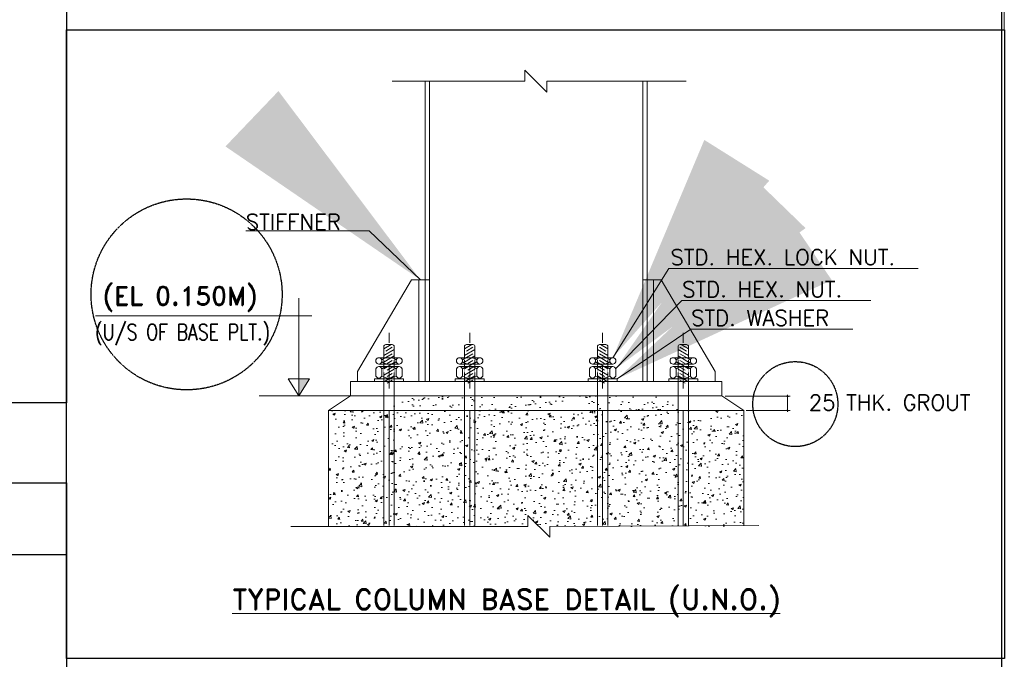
# Model space of a CAD drawing. Header units: millimetres. Extents: x -804366 to 4527364891, y -628569 to 3808979188.
# Tile 6 of 13: x -12414 to -11319, y 34380 to 35091. Entities that reach past the tile are written whole.
import ezdxf
from ezdxf.enums import TextEntityAlignment as Align

# ---------------------------------------------------------------- set-up
doc = ezdxf.new("R2010")
doc.units = ezdxf.units.MM
doc.header["$MEASUREMENT"] = 0
for name, pattern in [('CENTER', [5.08, 3.175, -0.635, 0.635, -0.635]), ('CENTER2', [1.125, 0.75, -0.125, 0.125, -0.125]), ('CONTIN', [0, 0, 0]), ('HIDDEN', [9.525, 6.35, -3.175])]:
    doc.linetypes.add(name, pattern=pattern)
doc.layers.get('0').update_dxf_attribs({"linetype": 'CONTIN'})
doc.layers.get('Defpoints').update_dxf_attribs({"linetype": 'CONTINUOUS'})
for name, color, linetype, lineweight in [('BOLTS', 12, 'CONTINUOUS', 13), ('H.TEXT', 1, 'CONTINUOUS', 13), ('MAIN', 7, 'CONTINUOUS', 13), ('TITLE', 1, 'CONTINUOUS', 13), ('TXT', 4, 'CONTIN', 13), ('WORK', 30, 'CENTER', 13)]:
    doc.layers.add(name, color=color, linetype=linetype, lineweight=lineweight)
doc.layers.add('DIM', color=8, linetype='CONTINUOUS')
doc.layers.add('Text', color=4, linetype='CONTINUOUS')
doc.styles.add('ROMAND', font='romand.shx')
doc.styles.add('ROMANS', font='ROMANS')
doc.dimstyles.new('Copy of DIM-1000', dxfattribs={"dimscale": 96.15, "dimtxt": 0.13, "dimasz": 0.03, "dimexe": 0.05, "dimexo": 0.05, "dimgap": 0.05, "dimtad": 1, "dimdec": 0, "dimzin": 0, "dimdsep": 46, "dimtxsty": 'ROMANS', "dimblk1": 'OBLIQUE', "dimblk2": 'OBLIQUE', "dimsah": 1, "dimcen": 0.09, "dimdle": 0.03, "dimclrd": 251, "dimclre": 251, "dimclrt": 4, "dimadec": 0, "dimazin": 0, "dimtfac": 1, "dimtdec": 0, "dimtmove": 0, "dimatfit": 3, "dimfxl": 1, "dimtolj": 1, "dimtzin": 0, "dimlwd": 5, "dimlwe": 5, "dimarcsym": 0})
doc.dimstyles.new('DIM-150', dxfattribs={"dimscale": 225, "dimtxt": 2, "dimasz": 2, "dimexe": 1, "dimexo": 2, "dimgap": 1, "dimtad": 1, "dimdec": 0, "dimlfac": 0.066667, "dimzin": 0, "dimdsep": 46, "dimtxsty": 'ROMANS', "dimblk1": 'OBLIQUE', "dimblk2": 'OBLIQUE', "dimsah": 1, "dimcen": 0.09, "dimdle": 1, "dimclrd": 251, "dimclre": 251, "dimclrt": 4, "dimadec": 0, "dimazin": 0, "dimtfac": 1, "dimtdec": 0, "dimtmove": 0, "dimatfit": 3, "dimfxl": 1, "dimtolj": 1, "dimtzin": 0, "dimlwd": 5, "dimlwe": 5, "dimarcsym": 0})

# ---------------------------------------------------------------- blocks, each defined once
blk = doc.blocks.new('_OBLIQUE')
at = {"color": 0, "linetype": 'ByBlock'}
blk.add_line((-0.5, -0.5), (0.5, 0.5), dxfattribs=at)
blk = doc.blocks.new('A$C17650F95')
at = {"color": 4, "lineweight": 13}
for p, q in [((-147, -446), (62, -326)), ((-147, -629), (147, -460)), ((-92, -506), (92, -400)), ((-147, -813), (147, -643)), ((-92, -689), (92, -583)), ((-53, -850), (92, -767)), ((-147, -996), (147, -827)), ((-147, -1179), (147, -1010)), ((-53, -1033), (92, -950)), ((-147, -1362), (147, -1193)), ((-53, -1217), (92, -1133)), ((-53, -1400), (92, -1316))]:
    blk.add_line(p, q, dxfattribs=at)
at = {"lineweight": 13}
for p, q in [((-147, -384), (-147, -691)), ((147, -384), (147, -691)), ((147, -1154), (147, -1440)), ((147, -1154), (147, -1440)), ((147, -1154), (147, -1440)), ((147, -1154), (147, -1440))]:
    blk.add_line(p, q, dxfattribs=at)
at = {"color": 7, "lineweight": 13}
for p, q in [((-88, -326), (88, -326)), ((202, -751), (202, -810)), ((-282, -870), (282, -870)), ((-282, -938), (282, -938)), ((403, -1283), (-403, -1283)), ((-403, -1283), (-403, -1355)), ((403, -1355), (-403, -1355)), ((-282, -1283), (282, -1283)), ((-147, -1362), (-147, -5354)), ((147, -1362), (147, -5354)), ((403, -1283), (403, -1355))]:
    blk.add_line(p, q, dxfattribs=at)
at = {"color": 4, "linetype": 'HIDDEN', "lineweight": 13}
for p, q in [((-147, -691), (-147, -1362)), ((147, -691), (147, -1362))]:
    blk.add_line(p, q, dxfattribs=at)
at = {"color": 7, "lineweight": 13}
blk.add_lwpolyline([(-202, -751, 0.745898), (-363, -751), (-363, -810, 0.745898), (-202, -810)], format="xyb", close=True, dxfattribs=at)
blk.add_lwpolyline([(-282, -691), (282, -691)], dxfattribs=at)
for points in [[(-202, -751, -0.299213), (202, -751, -0.745898), (363, -751), (363, -810, -0.745898), (202, -810, -0.299213), (-202, -810)], [(202, -998, -0.745898), (363, -998), (363, -1200, -0.745898), (202, -1200), (202, -998, 0.299213), (-202, -998, 0.745898), (-363, -998), (-363, -1200, 0.745898), (-202, -1200), (-202, -998)]]:
    blk.add_lwpolyline(points, format="xyb", dxfattribs=at)
at = {"lineweight": 13}
for centre, start, end in [((-88, -384), 90, 180), ((88, -384), 0, 90)]:
    blk.add_arc(centre, 58.6, start, end, dxfattribs=at)
at = {"color": 7, "lineweight": 13}
blk.add_arc((0, -893), 367, 236.6843, 303.3157, dxfattribs=at)
at = {"layer": 'WORK', "lineweight": 13, "ltscale": 1000}
blk.add_line((0, -5354), (0, 0), dxfattribs=at)
blk = doc.blocks.new('*D104101101')
at = {"layer": 'Defpoints', "color": 0, "linetype": 'Continuous'}
for p in [(-9227.8, 35031.9), (-9187.1, 35004.7), (-9102.7, 35004.7)]:
    blk.add_point(p, dxfattribs=at)
at = {"layer": 'DIM', "color": 251, "lineweight": 5}
for p, q in [((-9223, 35031.9), (-9097.9, 35031.9)), ((-9102.7, 35034.7), (-9102.7, 35001.8)), ((-9182.3, 35004.7), (-9097.9, 35004.7))]:
    blk.add_line(p, q, dxfattribs=at)
at = {"layer": 'DIM', "color": 251, "linetype": 'Continuous', "lineweight": 5, "xscale": 2.8845, "yscale": 2.8845, "zscale": 2.8845}
for p, rotation in [((-9102.7, 35031.9), 90), ((-9102.7, 35004.7), 270)]:
    blk.add_blockref('_OBLIQUE', p, dxfattribs=dict(at, rotation=rotation))
blk = doc.blocks.new('55gfg5fgfg2fgfgfgfgfgfg')
at = {"linetype": 'Continuous', "lineweight": 9, "ltscale": 0.05}
h = blk.add_hatch(dxfattribs=at)
h.set_pattern_fill('AR-SAND', color=3, scale=0.565271, style=0)
h.set_pattern_definition([(37.5, (-16747.47, 31392.907), (-0.90445, 27.665135), [0, -21.824, 0, -24.408423, 0, -23.33158]), (7.5, (-16747.47, 31392.907), (25.41027, 40.52008), [0, -11.773475, 0, -19.67032, 0, -7.537895]), (327.5, (-16765.13, 31392.907), (44.712544, 0.08124), [0, -7.17895, 0, -25.84421, 0, -33.741056]), (317.5, (-16765.13, 31392.907), (43.16167, 12.60156), [0, -3.589474, 0, -16.94232, 0, -19.38316])])
h.paths.add_polyline_path([(-9510.7, 35033), (-9510.7, 35004.7), (-9301.4, 35004.7), (-9343.8, 35033)])
h.paths.add_polyline_path([(-9531.1, 35004.7), (-9531.1, 35033), (-9644.8, 35033), (-9644.8, 35004.7)])
h.paths.add_polyline_path([(-9832.1, 35033), (-9874.5, 35004.7), (-9665.2, 35004.7), (-9665.2, 35033)])
at = {"layer": 'MAIN', "lineweight": 9}
h = blk.add_hatch(dxfattribs=at)
h.set_pattern_fill('AR-CONC', color=6, scale=6.298283, style=0)
h.set_pattern_definition([(50, (-187439.06, 35202.245), (45.175073, -3.952307), [4.723712, -51.960831]), (355, (-187439.06, 35202.245), (-8.738951, 47.375186), [3.77897, -41.568665]), (100.4514, (-187435.295, 35201.915), (36.436155, 43.42285), [4.014537, -44.159911]), (46.1842, (-187439.06, 35214.84), (67.217857, -10.424855), [7.085568, -77.941247]), (96.6356, (-187433.46, 35213.97), (58.867698, 61.352696), [6.021806, -66.239856]), (351.1842, (-187439.06, 35214.84), (58.86765, 61.352742), [5.668454, -62.352997]), (21, (-187432.76, 35211.692), (37.594893, -25.358075), [4.723712, -51.960831]), (326, (-187432.76, 35211.69), (15.324687, 45.671999), [3.77897, -41.568665]), (71.4514, (-187429.63, 35209.58), (52.919595, 20.313882), [4.014537, -44.159911]), (37.5, (-187439.06, 35202.245), (0.765862, 20.9665955), [0, -41.0648022, 0, -42.198493, 0, -41.726122]), (7.5, (-187439.06, 35202.245), (16.5688628, 24.841164), [0, -24.0594393, 0, -40.1200598, 0, -15.9031634]), (327.5, (-187453.105, 35202.245), (33.6216453, -1.4205695), [0, -15.7457064, 0, -49.126604, 0, -65.1872244]), (317.5, (-187459.403, 35202.245), (36.7307127, 6.3048946), [0, -20.4694183, 0, -32.6251036, 0, -46.2923767])])
h.paths.add_polyline_path([(-9187.1, 34780.9), (-9187.1, 35004.7), (-9988.5, 35004.7), (-9988.5, 34780.9)])
at = {"color": 2, "linetype": 'ByBlock'}
blk.add_lwpolyline([(-10494.1, 35739.4), (-8684.3, 35739.4), (-8684.3, 34525.9), (-10494.1, 34525.9)], close=True, dxfattribs=at)
at = {"lineweight": 9}
for points in [[(-9946.1, 35033), (-9988.5, 35004.7), (-9187.1, 35004.7), (-9229.5, 35033), (-9946.1, 35033)], [(-9988.5, 34780.9), (-9988.5, 35004.7), (-9187.1, 35004.7), (-9187.1, 34782.8)]]:
    blk.add_lwpolyline(points, dxfattribs=at)
at = {"linetype": 'CENTER2', "lineweight": -2}
for centre, radius in [((-10262.4, 35228.7), 184.3), ((-9087.7, 35016.9), 82)]:
    blk.add_circle(centre, radius, dxfattribs=at)
at = {"layer": 'BOLTS', "lineweight": 9}
for p, q in [((-9828.7, 35256.7), (-9932.9, 35079.9)), ((-9793.4, 35256.7), (-9828.7, 35256.7)), ((-9382.2, 35256.7), (-9346.9, 35256.7)), ((-9346.9, 35256.7), (-9242.7, 35079.9)), ((-9932.9, 35060.4), (-9932.9, 35079.9)), ((-9242.7, 35060.4), (-9242.7, 35079.9)), ((-9946.1, 35060.4), (-9945.4, 35060.4)), ((-9946.1, 35033), (-10122.4, 35033))]:
    blk.add_line(p, q, dxfattribs=at)
for points in [[(-9801.9, 35256.7), (-9801.9, 35060.4), (-9814.2, 35060.4), (-9814.2, 35256.7)], [(-9373.7, 35256.7), (-9373.7, 35060.4), (-9361.4, 35060.4), (-9361.4, 35256.7)]]:
    blk.add_lwpolyline(points, close=True, dxfattribs=at)
at = {"layer": 'DIM', "lineweight": 9}
blk.add_lwpolyline([(-10066.5, 35065.7), (-10046, 35033), (-10025.4, 35065.7), (-10066.5, 35065.7), (-10046, 35033), (-10046, 35221.7), (-10046, 35187.2), (-10020.6, 35187.2), (-10438.2, 35187.2)], dxfattribs=at)
at = {"layer": 'H.TEXT', "color": 9, "lineweight": 9}
for points in [[(-9298.6, 35640.3), (-9567.3, 35640.3), (-9567.3, 35619.1), (-9609.7, 35661.5), (-9609.7, 35640.3), (-9865.8, 35640.3)], [(-9158.4, 34782.8), (-9561.2, 34780.9), (-9561.2, 34759.7), (-9603.6, 34802.1), (-9603.6, 34780.9), (-10061.2, 34780.9)]]:
    blk.add_lwpolyline(points, dxfattribs=at)
at = {"layer": 'MAIN', "lineweight": 9}
for p, q in [((-9801.9, 35060.4), (-9801.9, 35640.3)), ((-9373.7, 35060.4), (-9373.7, 35640.3))]:
    blk.add_line(p, q, dxfattribs=at)
at = {"layer": 'MAIN', "color": 4, "lineweight": 9}
for p, q in [((-9793.4, 35640.3), (-9793.4, 35060.4)), ((-9382.2, 35640.3), (-9382.2, 35060.4))]:
    blk.add_line(p, q, dxfattribs=at)
at = {"layer": 'MAIN', "lineweight": 9}
blk.add_lwpolyline([(-9946.1, 35033), (-9229.5, 35033), (-9229.5, 35060.4), (-9946.1, 35060.4)], close=True, dxfattribs=at)
at = {"layer": 'TITLE', "color": 4, "lineweight": 9}
blk.add_solid([(-10046, 35033), (-10025.4, 35065.7), (-10046, 35065.7)], dxfattribs=at)
at = {"lineweight": 9}
for p, xscale, yscale, zscale in [((-9871.8, 35154.4), 0.069402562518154, 0.069402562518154, 0.069402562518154), ((-9716.1, 35154.4), 0.069402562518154, 0.069402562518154, 0.069402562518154), ((-9459.5, 35154.4), -0.069402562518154, 0.0694025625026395, 0.0694025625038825), ((-9303.9, 35154.4), -0.069402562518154, 0.0694025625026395, 0.0694025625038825)]:
    blk.add_blockref('A$C17650F95', p, dxfattribs=dict(at, xscale=xscale, yscale=yscale, zscale=zscale))
at = {"layer": 'Text', "lineweight": 9, "style": 'ROMANS'}
for s, p in [('STIFFNER', (-10147.8, 35353.6)), ('STD. HEX. LOCK NUT.', (-9328.8, 35285.5)), ('STD. HEX. NUT.', (-9305.9, 35223.5)), ('STD. WASHER', (-9288.8, 35168.2))]:
    blk.add_text(s, height=30.03, dxfattribs=at).set_placement(p)
at = {"layer": 'Text', "lineweight": 9, "style": 'ROMANS', "width": 0.8}
blk.add_text('(U/S OF BASE PLT.)', height=30.603, dxfattribs=at).set_placement((-10439, 35140.6))
at = {"layer": 'Text', "lineweight": 9, "insert": (-8905.6, 35019.8), "char_height": 29.985, "attachment_point": 5, "style": 'ROMANS'}
blk.add_mtext('{25 THK. GROUT}', dxfattribs=at)
at = {"layer": 'TITLE', "color": 1, "lineweight": 9, "style": 'ROMAND'}
blk.add_text('%%UTYPICAL COLUMN BASE DETAIL (U.N.O.)', height=39.53, dxfattribs=at).set_placement((-9645.6, 34637.2), align=Align.MIDDLE)
at = {"layer": 'TXT', "color": 1, "lineweight": 9, "style": 'ROMAND'}
blk.add_text('(EL 0.150M)', height=35.538, dxfattribs=at).set_placement((-10423.5, 35207.9))
at = {"layer": 'DIM', "lineweight": 9}
dim = blk.add_linear_dim(base=(-9102.7, 35004.7), p1=(-9227.8, 35031.9), p2=(-9187.1, 35004.7), angle=90, text=' ', dimstyle='Copy of DIM-1000', dxfattribs=at)
dim.commit()
dim.dimension.update_dxf_attribs({"geometry": '*D104101101', "text_midpoint": (-9102.7, 35018.3), "dimtype": 160})
for points in [[(-9811.1, 35256.7), (-9910.2, 35351.5), (-10148.4, 35351.5)], [(-9439.9, 35106.4), (-9331.8, 35278.6), (-8850.7, 35278.6)], [(-9434.4, 35085.1), (-9306.7, 35216.8), (-8941.7, 35216.8)], [(-9431.6, 35065.4), (-9289.5, 35161.5), (-8976.7, 35161.5)]]:
    blk.add_leader(points, dimstyle='DIM-150', dxfattribs=at)

msp = doc.modelspace()

# ---------------------------------------------------------------- linework, layer by layer
at = {"linetype": 'Continuous'}
for p, q in [((-12361.8, 34575.9), (-12361.8, 34665.1)), ((-15331.5, 34575.9), (-12361.8, 34575.9))]:
    msp.add_line(p, q, dxfattribs=at)
for points in [[(-15331.5, 35799.5), (-11321.9, 35799.5), (-11321.9, 33206), (-15331.5, 33206)], [(-13459.9, 35799.5), (-12361.8, 35799.5), (-12361.8, 34665.1), (-13459.9, 34665.1)]]:
    msp.add_lwpolyline(points, close=True, dxfattribs=at)
at = {"color": 3, "lineweight": 13}
msp.add_lwpolyline([(-12361.8, 35264.5), (-11318.9, 35264.5), (-11318.9, 35080.1), (-12361.8, 35080.1)], close=True, dxfattribs=at)
at = {"color": 2, "linetype": 'Continuous'}
for points in [[(-13523.1, 34575.9), (-12361.8, 34575.9), (-12361.8, 33898), (-13523.1, 33898)], [(-13523.1, 34575.9), (-12361.8, 34575.9), (-12361.8, 34495.9), (-13523.1, 34495.9)]]:
    msp.add_lwpolyline(points, close=True, dxfattribs=at)

# ---------------------------------------------------------------- block references
at = {"linetype": 'Continuous', "xscale": 0.5762951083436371, "yscale": 0.5762951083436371, "zscale": 0.5762951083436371}
msp.add_blockref('55gfg5fgfg2fgfgfgfgfgfg', (-6314.1, 14483.6), dxfattribs=at)

doc.saveas('drawing.dxf')
